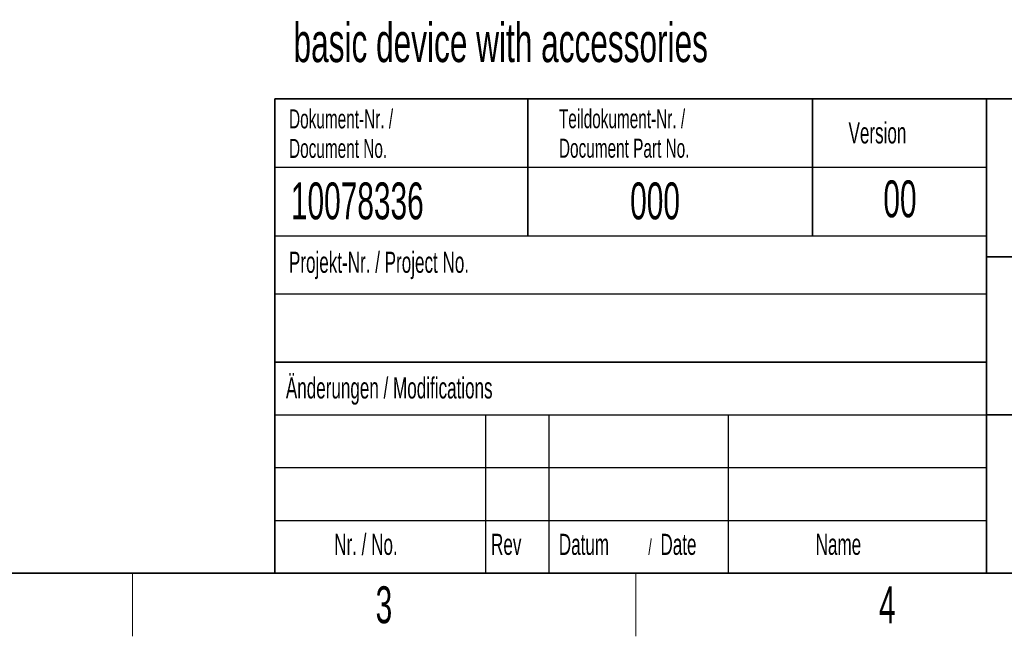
# Paper-space layout 'Blatt3' of a CAD drawing. Header units: millimetres. Extents: x 5 to 418, y 2 to 292.
# Tile 8 of 54: x 111 to 204, y 6 to 64. Entities that reach past the tile are written whole.
import ezdxf

# ---------------------------------------------------------------- set-up
doc = ezdxf.new("R2010")
doc.units = ezdxf.units.MM
doc.layers.add('SLD-0', color=7, linetype='Continuous')
doc.styles.add('SLDTEXTSTYLE1', font='TXT', dxfattribs={"width": 0.605})

psp = doc.layouts.new('Blatt3')

# ---------------------------------------------------------------- linework, layer by layer
at = {"layer": 'SLD-0', "lineweight": 35}
for p, q in [((135, 57), (408, 57)), ((135, 57), (135, 12)), ((159, 57), (159, 44)), ((186, 57), (186, 44)), ((202.5, 57), (202.5, 12)), ((202.5, 42), (259, 42)), ((135, 32), (202.5, 32)), ((202.5, 27), (259, 27)), ((26, 12), (408, 12)), ((135, 12), (408, 12))]:
    psp.add_line(p, q, dxfattribs=at)
at = {"layer": 'SLD-0'}
for p, q in [((135, 50.5), (202.5, 50.5)), ((135, 38.5), (202.5, 38.5)), ((135, 27), (202.5, 27)), ((155, 27), (155, 12)), ((161, 27), (161, 12)), ((178, 27), (178, 12)), ((135, 22), (202.5, 22)), ((135, 17), (202.5, 17))]:
    psp.add_line(p, q, dxfattribs=at)
at = {"layer": 'SLD-0', "lineweight": 25}
psp.add_line((135, 44), (202.5, 44), dxfattribs=at)
at = {"layer": 'SLD-0', "lineweight": 18}
for p, q in [((121.5, 6), (121.5, 12)), ((169.25, 6), (169.25, 12))]:
    psp.add_line(p, q, dxfattribs=at)

# ---------------------------------------------------------------- texts
at = {"layer": 'SLD-0', "color": 7, "insert": (136.7807, 64.1806), "char_height": 3.704167, "attachment_point": 1, "style": 'SLDTEXTSTYLE1'}
psp.add_mtext('basic device with accessories', dxfattribs=at)
at = {"layer": 'SLD-0', "style": 'SLDTEXTSTYLE1'}
for s, insert, char_height, attachment_point in [('Dokument-Nr. /', (136.354, 55.9891), 1.8, 1), ('Teildokument-Nr. /', (161.9554, 56.0073), 1.8, 1), ('Version', (189.4285, 54.7601), 2, 1), ('Document No.', (136.354, 53.1891), 1.8, 1), ('Document Part No.', (161.9554, 53.2073), 1.8, 1), ('10078336', (136.5297, 49.0581), 3.5, 1), ('000', (168.711, 49.0581), 3.5, 1), ('00', (194.3073, 49.2527), 3.5, 2), ('Projekt-Nr. / Project No.', (136.3454, 42.4834), 2, 1), ('Änderungen / Modifications', (136.0531, 30.5619), 2, 1), ('Nr. / No.', (140.6365, 15.7244), 2, 1), ('Rev', (155.5183, 15.7244), 2, 1), ('Datum', (161.9462, 15.7244), 2, 1), ('/', (170.4292, 15.2243), 1.5, 1), ('Date', (171.5854, 15.7244), 2, 1), ('Name', (186.3108, 15.729), 2, 1), ('3', (145.3527, 10.743), 3.5, 2), ('4', (193.1027, 10.743), 3.5, 2)]:
    psp.add_mtext(s, dxfattribs=dict(at, insert=insert, char_height=char_height, attachment_point=attachment_point))

doc.saveas('drawing.dxf')
